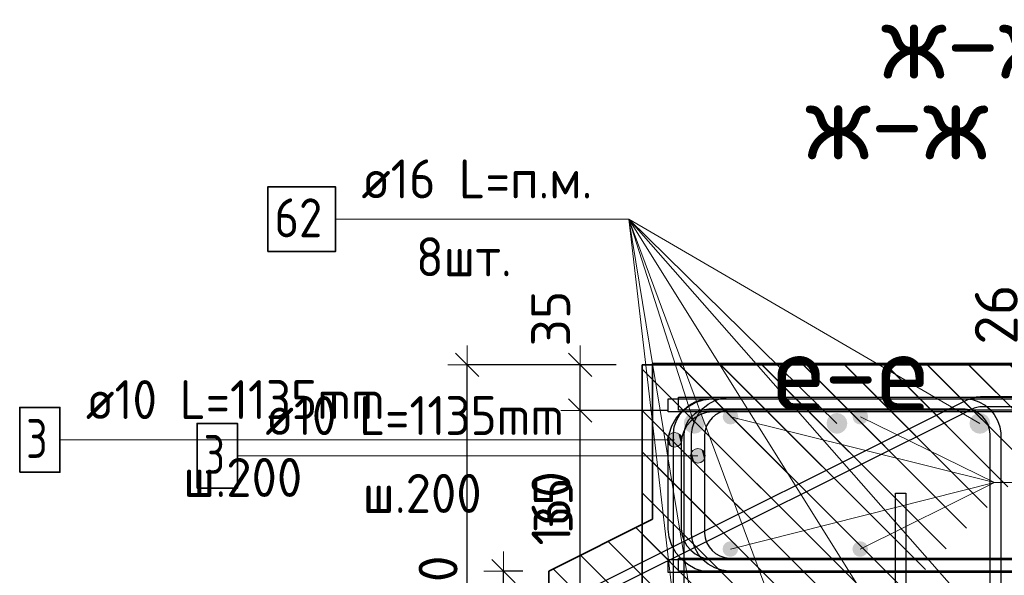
# Model space of a CAD drawing. Header units: metres. Extents: x -38 to 97, y -15 to 21.
# Tile 34 of 229: x 71.693 to 72.451, y 2.382 to 2.81. Entities that reach past the tile are written whole.
import ezdxf

# ---------------------------------------------------------------- set-up
doc = ezdxf.new("R2010")
doc.units = ezdxf.units.M
doc.header["$PDMODE"] = 65
for name, color, linetype, lineweight in [('XR$3$Арм. стержнями верхней зоны', 180, 'Continuous', 35), ('XR$3$Арм. стержнями нижней зоны', 180, 'Continuous', 35), ('XR$3$Арм.стержн. Арматура края', 96, 'Continuous', 35), ('XR$3$Арм.стержн. Хомут', 240, 'Continuous', 35), ('XR$3$Арм.стержн.горизонт. 1', 180, 'Continuous', 35), ('XR$3$Размерная линия (1)', 7, 'Continuous', 13), ('XR$4$Размерная линия_ общее', 7, 'Continuous', 13), ('XR$6$Арм. стержнями верхней зоны', 180, 'Continuous', 35), ('XR$6$Арм. стержнями нижней зоны', 180, 'Continuous', 35), ('XR$6$Арм.стержн. Арматура края', 96, 'Continuous', 35), ('XR$6$Арм.стержн. Доп. арматура', 180, 'Continuous', 35), ('XR$6$Размерная линия (1)', 7, 'Continuous', 13), ('XR$6$Размерная линия_ общее', 7, 'Continuous', 13)]:
    doc.layers.add(name, color=color, linetype=linetype, lineweight=lineweight)
doc.styles.add('ISOCPEUR', font='txt')
doc.dimstyles.new('DIMSTYLE_11', dxfattribs={"dimtxt": 0.033, "dimasz": 0.0375, "dimexe": 0, "dimexo": 0, "dimgap": 0.0165, "dimtad": 2, "dimdec": 0, "dimlfac": 1000, "dimrnd": 1, "dimzin": 12, "dimdsep": 46, "dimtxsty": 'ISOCPEUR', "dimblk1": 'ALL_ML_STRICH', "dimblk2": 'ALL_ML_STRICH', "dimsah": 1, "dimcen": 0, "dimclrd": 7, "dimclre": 256, "dimclrt": 7, "dimadec": 0, "dimazin": 0, "dimtfac": 1, "dimtdec": 0, "dimtix": 1, "dimtmove": 2, "dimatfit": 3, "dimfxl": 0, "dimtvp": 1.2, "dimtzin": 0, "dimlwd": 0, "dimlwe": -3, "dimarcsym": 0})
doc.dimstyles.new('DIMSTYLE_23', dxfattribs={"dimtxt": 0.03, "dimasz": 0.03, "dimexe": 0, "dimexo": 0, "dimgap": 0.015, "dimtad": 2, "dimdec": 0, "dimlfac": 1000, "dimrnd": 5, "dimzin": 12, "dimdsep": 46, "dimtxsty": 'ISOCPEUR', "dimblk1": 'ALL_ML_STRICH', "dimblk2": 'ALL_ML_STRICH', "dimsah": 1, "dimcen": 0, "dimclrd": 7, "dimclre": 256, "dimclrt": 7, "dimadec": 0, "dimazin": 0, "dimtfac": 1, "dimtdec": 0, "dimtix": 1, "dimtmove": 2, "dimatfit": 3, "dimfxl": 0, "dimtvp": 1.2, "dimtzin": 0, "dimlwd": 0, "dimlwe": -3, "dimarcsym": 0})
doc.dimstyles.new('DIMSTYLE_24', dxfattribs={"dimtxt": 0.03, "dimasz": 0.03, "dimexe": 0, "dimexo": 0, "dimgap": 0.015, "dimtad": 2, "dimdec": 0, "dimlfac": 1000, "dimrnd": 5, "dimzin": 12, "dimdsep": 46, "dimtxsty": 'ISOCPEUR', "dimblk1": 'ALL_ML_STRICH', "dimblk2": 'ALL_ML_STRICH', "dimsah": 1, "dimcen": 0, "dimclrd": 7, "dimclre": 256, "dimclrt": 7, "dimadec": 0, "dimazin": 0, "dimtfac": 1, "dimtdec": 0, "dimtix": 1, "dimtmove": 2, "dimatfit": 3, "dimfxl": 0, "dimtzin": 0, "dimlwd": 0, "dimlwe": -3, "dimarcsym": 0})
doc.dimstyles.new('DIMSTYLE_32', dxfattribs={"dimtxt": 0.03, "dimasz": 0.03, "dimexe": 0, "dimexo": 0, "dimgap": 0.015, "dimtad": 0, "dimdec": 0, "dimlfac": 1000, "dimrnd": 5, "dimzin": 12, "dimdsep": 46, "dimtxsty": 'ISOCPEUR', "dimblk1": 'ALL_ML_STRICH', "dimblk2": 'ALL_ML_STRICH', "dimsah": 1, "dimcen": 0, "dimclrd": 7, "dimclre": 256, "dimclrt": 7, "dimadec": 0, "dimazin": 0, "dimtfac": 1, "dimtdec": 0, "dimtix": 1, "dimtmove": 2, "dimatfit": 3, "dimfxl": 0, "dimtvp": 1.2, "dimtzin": 0, "dimlwd": 0, "dimlwe": -3, "dimarcsym": 0})
pattern_1 = [(135, (0, 0), (-0.031819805, -0.031819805), [0.4, -0.05, 0, -0.05]), (135, (-0.01591, -0.01591), (-0.031819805, -0.031819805), [0.8, -0.1, 0.1, -0.1])]

# ---------------------------------------------------------------- blocks, each defined once
blk = doc.blocks.new('ALL_ML_STRICH')
at = {"color": 0, "linetype": 'ByBlock', "lineweight": -2}
for p, q in [((0, -0.5), (0, 0.5)), ((-0.3, -0.3), (0.3, 0.3)), ((-1, 0), (0.5, 0))]:
    blk.add_line(p, q, dxfattribs=at)
blk = doc.blocks.new('*D245')
at = {"layer": 'DEFPOINTS', "color": 7, "linetype": 'Continuous', "lineweight": 13, "transparency": 33554687}
for p in [(72.21207, 2.50903), (72.12431, 2.34903), (72.21203, 2.34903)]:
    blk.add_point(p, dxfattribs=at)
at = {"layer": 'XR$3$Размерная линия (1)', "color": 9, "linetype": 'Continuous', "lineweight": -2, "true_color": 0xc7c7c7, "transparency": 33554687}
for p, q in [((72.19207, 2.50903), (72.12431, 2.50903)), ((72.19203, 2.34903), (72.12431, 2.34903))]:
    blk.add_line(p, q, dxfattribs=at)
at = {"layer": 'XR$3$Размерная линия (1)', "color": 7, "linetype": 'Continuous', "lineweight": -2, "transparency": 33554687}
blk.add_line((72.12431, 2.34903), (72.12431, 2.50903), dxfattribs=at)
at = {"layer": 'XR$3$Размерная линия (1)', "color": 7, "linetype": 'Continuous', "lineweight": 13, "transparency": 33554687, "xscale": 0.03, "yscale": 0.03, "zscale": 0.03}
for p, rotation in [((72.12431, 2.50903), 90), ((72.12431, 2.34903), 270)]:
    blk.add_blockref('ALL_ML_STRICH', p, dxfattribs=dict(at, rotation=rotation))
at = {"layer": 'XR$3$Размерная линия (1)', "color": 7, "linetype": 'Continuous', "lineweight": 13, "transparency": 33554687, "insert": (72.10181, 2.43353), "char_height": 0.03, "width": 0.09, "attachment_point": 5, "rotation": 90, "style": 'ISOCPEUR'}
blk.add_mtext('\\A1;{160}', dxfattribs=at)
blk = doc.blocks.new('*D246')
at = {"layer": 'DEFPOINTS', "color": 7, "linetype": 'Continuous', "lineweight": 13, "transparency": 33554687}
for p in [(72.17211, 2.54403), (72.12431, 2.50903), (72.21207, 2.50903)]:
    blk.add_point(p, dxfattribs=at)
at = {"layer": 'XR$3$Размерная линия (1)', "color": 9, "linetype": 'Continuous', "lineweight": -2, "true_color": 0xc7c7c7, "transparency": 33554687}
for p, q in [((72.15211, 2.54403), (72.12431, 2.54403)), ((72.19207, 2.50903), (72.12431, 2.50903))]:
    blk.add_line(p, q, dxfattribs=at)
at = {"layer": 'XR$3$Размерная линия (1)', "color": 7, "linetype": 'Continuous', "lineweight": -2, "transparency": 33554687}
blk.add_line((72.12431, 2.50903), (72.12431, 2.54403), dxfattribs=at)
at = {"layer": 'XR$3$Размерная линия (1)', "color": 7, "linetype": 'Continuous', "lineweight": 13, "transparency": 33554687, "xscale": 0.03, "yscale": 0.03, "zscale": 0.03}
for p, rotation in [((72.12431, 2.54403), 90), ((72.12431, 2.50903), 270)]:
    blk.add_blockref('ALL_ML_STRICH', p, dxfattribs=dict(at, rotation=rotation))
at = {"layer": 'XR$3$Размерная линия (1)', "color": 7, "linetype": 'Continuous', "lineweight": 13, "transparency": 33554687, "insert": (72.10157, 2.57977), "char_height": 0.03, "width": 0.06, "attachment_point": 5, "rotation": 90, "style": 'ISOCPEUR'}
blk.add_mtext('\\A1;{35}', dxfattribs=at)
blk = doc.blocks.new('*D247')
at = {"layer": 'DEFPOINTS', "color": 7, "linetype": 'Continuous', "lineweight": 13, "transparency": 33554687}
for p in [(72.17211, 2.54403), (72.03736, 2.18403), (72.17211, 2.18403)]:
    blk.add_point(p, dxfattribs=at)
at = {"layer": 'XR$3$Размерная линия (1)', "color": 9, "linetype": 'Continuous', "lineweight": -2, "true_color": 0xc7c7c7, "transparency": 33554687}
for p, q in [((72.15211, 2.54403), (72.03736, 2.54403)), ((72.15211, 2.18403), (72.03736, 2.18403))]:
    blk.add_line(p, q, dxfattribs=at)
at = {"layer": 'XR$3$Размерная линия (1)', "color": 7, "linetype": 'Continuous', "lineweight": -2, "transparency": 33554687}
blk.add_line((72.03736, 2.18403), (72.03736, 2.54403), dxfattribs=at)
at = {"layer": 'XR$3$Размерная линия (1)', "color": 7, "linetype": 'Continuous', "lineweight": 13, "transparency": 33554687, "xscale": 0.03, "yscale": 0.03, "zscale": 0.03}
for p, rotation in [((72.03736, 2.54403), 90), ((72.03736, 2.18403), 270)]:
    blk.add_blockref('ALL_ML_STRICH', p, dxfattribs=dict(at, rotation=rotation))
at = {"layer": 'XR$3$Размерная линия (1)', "color": 7, "linetype": 'Continuous', "lineweight": 13, "transparency": 33554687, "insert": (72.01486, 2.36553), "char_height": 0.03, "width": 0.09, "attachment_point": 5, "rotation": 90, "style": 'ISOCPEUR'}
blk.add_mtext('\\A1;{360}', dxfattribs=at)
blk = doc.blocks.new('*D508')
at = {"layer": 'DEFPOINTS', "color": 7, "linetype": 'Continuous', "lineweight": 13, "transparency": 33554687}
for p in [(72.39559, 2.31411), (72.39559, 2.28811), (72.43558, 2.28811)]:
    blk.add_point(p, dxfattribs=at)
at = {"layer": 'XR$4$Размерная линия_ общее', "color": 253, "linetype": 'Continuous', "lineweight": -2, "true_color": 0xa0a0a0, "transparency": 33554687}
for p, q in [((72.41559, 2.31411), (72.43558, 2.31411)), ((72.41559, 2.28811), (72.43558, 2.28811))]:
    blk.add_line(p, q, dxfattribs=at)
at = {"layer": 'XR$4$Размерная линия_ общее', "color": 7, "linetype": 'Continuous', "lineweight": -2, "transparency": 33554687}
blk.add_line((72.43558, 2.28811), (72.43558, 2.31411), dxfattribs=at)
at = {"layer": 'XR$4$Размерная линия_ общее', "color": 7, "linetype": 'Continuous', "lineweight": 13, "transparency": 33554687, "xscale": 0.0375, "yscale": 0.0375, "zscale": 0.0375}
for p, rotation in [((72.43558, 2.31411), 90), ((72.43558, 2.28811), 270)]:
    blk.add_blockref('ALL_ML_STRICH', p, dxfattribs=dict(at, rotation=rotation))
at = {"layer": 'XR$4$Размерная линия_ общее', "color": 7, "linetype": 'Continuous', "lineweight": 13, "transparency": 33554687, "insert": (72.43511, 2.33147), "char_height": 0.027, "width": 0.00135, "attachment_point": 1, "rotation": 90, "line_spacing_factor": 0.60241, "style": 'ISOCPEUR'}
blk.add_mtext('з.с.', dxfattribs=at)
at = {"layer": 'XR$4$Размерная линия_ общее', "color": 7, "linetype": 'Continuous', "lineweight": 13, "transparency": 33554687, "insert": (72.41158, 2.35184), "char_height": 0.033, "width": 0.066, "attachment_point": 5, "rotation": 90, "style": 'ISOCPEUR'}
blk.add_mtext('\\A1;{26}', dxfattribs=at)
blk = doc.blocks.new('*D938')
at = {"layer": 'DEFPOINTS', "color": 7, "linetype": 'Continuous', "lineweight": 13, "transparency": 33554687}
for p in [(72.10003, 2.38518), (72.06519, 2.35018), (72.13995, 2.35018)]:
    blk.add_point(p, dxfattribs=at)
at = {"layer": 'XR$6$Размерная линия (1)', "color": 9, "linetype": 'Continuous', "lineweight": -2, "true_color": 0xc7c7c7, "transparency": 33554687}
for p, q in [((72.08003, 2.38518), (72.06519, 2.38518)), ((72.11995, 2.35018), (72.06519, 2.35018))]:
    blk.add_line(p, q, dxfattribs=at)
at = {"layer": 'XR$6$Размерная линия (1)', "color": 7, "linetype": 'Continuous', "lineweight": -2, "transparency": 33554687}
blk.add_line((72.06519, 2.35018), (72.06519, 2.38518), dxfattribs=at)
at = {"layer": 'XR$6$Размерная линия (1)', "color": 7, "linetype": 'Continuous', "lineweight": 13, "transparency": 33554687, "xscale": 0.03, "yscale": 0.03, "zscale": 0.03}
for p, rotation in [((72.06519, 2.38518), 90), ((72.06519, 2.35018), 270)]:
    blk.add_blockref('ALL_ML_STRICH', p, dxfattribs=dict(at, rotation=rotation))
at = {"layer": 'XR$6$Размерная линия (1)', "color": 7, "linetype": 'Continuous', "lineweight": 13, "transparency": 33554687, "insert": (72.10355, 2.4359), "char_height": 0.03, "width": 0.06, "attachment_point": 5, "rotation": 90, "style": 'ISOCPEUR'}
blk.add_mtext('\\A1;{35}', dxfattribs=at)
blk = doc.blocks.new('*D951')
at = {"layer": 'DEFPOINTS', "color": 7, "linetype": 'Continuous', "lineweight": 13, "transparency": 33554687}
for p in [(72.4287, 2.54518), (72.4287, 2.51918), (72.46868, 2.51918)]:
    blk.add_point(p, dxfattribs=at)
at = {"layer": 'XR$6$Размерная линия_ общее', "color": 253, "linetype": 'Continuous', "lineweight": -2, "true_color": 0xa0a0a0, "transparency": 33554687}
for p, q in [((72.4487, 2.54518), (72.46868, 2.54518)), ((72.4487, 2.51918), (72.46868, 2.51918))]:
    blk.add_line(p, q, dxfattribs=at)
at = {"layer": 'XR$6$Размерная линия_ общее', "color": 7, "linetype": 'Continuous', "lineweight": -2, "transparency": 33554687}
blk.add_line((72.46868, 2.51918), (72.46868, 2.54518), dxfattribs=at)
at = {"layer": 'XR$6$Размерная линия_ общее', "color": 7, "linetype": 'Continuous', "lineweight": 13, "transparency": 33554687, "xscale": 0.0375, "yscale": 0.0375, "zscale": 0.0375}
for p, rotation in [((72.46868, 2.54518), 90), ((72.46868, 2.51918), 270)]:
    blk.add_blockref('ALL_ML_STRICH', p, dxfattribs=dict(at, rotation=rotation))
at = {"layer": 'XR$6$Размерная линия_ общее', "color": 7, "linetype": 'Continuous', "lineweight": 13, "transparency": 33554687, "insert": (72.46822, 2.56255), "char_height": 0.027, "width": 0.00135, "attachment_point": 1, "rotation": 90, "line_spacing_factor": 0.60241, "style": 'ISOCPEUR'}
blk.add_mtext('з.с.', dxfattribs=at)
at = {"layer": 'XR$6$Размерная линия_ общее', "color": 7, "linetype": 'Continuous', "lineweight": 13, "transparency": 33554687, "insert": (72.44468, 2.58291), "char_height": 0.033, "width": 0.066, "attachment_point": 5, "rotation": 90, "style": 'ISOCPEUR'}
blk.add_mtext('\\A1;{26}', dxfattribs=at)

msp = doc.modelspace()

# ---------------------------------------------------------------- hatches: boundary and pattern name
at = {"linetype": 'Continuous', "lineweight": 13, "transparency": 33554687}
h = msp.add_hatch(dxfattribs=at)
h.set_pattern_fill('__________540', scale=0.015, style=0, pattern_type=2)
h.set_pattern_definition(pattern_1)
h.paths.add_polyline_path([(72.40003, 2.54518), (72.18003, 2.54518), (72.18003, 2.42518), (72.10003, 2.38518), (72.10003, 2.18518), (72.40003, 2.18518)], flags=0)
h = msp.add_hatch(dxfattribs=at)
h.set_pattern_fill('__________540', scale=0.015, style=0, pattern_type=2)
h.set_pattern_definition(pattern_1)
h.paths.add_polyline_path([(72.47211, 2.54403), (72.17211, 2.54403), (72.17211, 2.18403), (72.47211, 2.18403)], flags=0)
h = msp.add_hatch(dxfattribs=at)
h.set_pattern_fill('__________540', scale=0.015, style=0, pattern_type=2)
h.set_pattern_definition(pattern_1)
h.paths.add_polyline_path([(72.40003, 2.54518), (72.40003, 2.34518), (72.71593, 2.34518), (72.71593, 2.54518)], flags=0)
at = {"layer": 'XR$3$Арм.стержн. Арматура края', "linetype": 'Continuous', "lineweight": 13, "transparency": 33554687}
for points in [[(72.19219, 2.48356), (72.19219, 2.48918), (72.19141, 2.48637)], [(72.19219, 2.48918), (72.19422, 2.48153), (72.19422, 2.49121)], [(72.19219, 2.48918), (72.19219, 2.48356), (72.19422, 2.48153)], [(72.19422, 2.49121), (72.19703, 2.48074), (72.19703, 2.49199)], [(72.19422, 2.49121), (72.19422, 2.48153), (72.19703, 2.48074)], [(72.19703, 2.49199), (72.19703, 2.48074), (72.19984, 2.48153)], [(72.19703, 2.49199), (72.19984, 2.48153), (72.19984, 2.49121)], [(72.19984, 2.49121), (72.19984, 2.48153), (72.20187, 2.48356)], [(72.19984, 2.49121), (72.20187, 2.48356), (72.20187, 2.48918)], [(72.20187, 2.48918), (72.20187, 2.48356), (72.20266, 2.48637)]]:
    msp.add_hatch(color=7, dxfattribs=at).paths.add_polyline_path(points)
at = {"layer": 'XR$3$Арм.стержн.горизонт. 1', "linetype": 'Continuous', "lineweight": 50, "transparency": 33554687}
for points in [[(72.22007, 2.49903), (72.21946, 2.5021), (72.21773, 2.50469), (72.21513, 2.50642), (72.21207, 2.50703), (72.20901, 2.50642), (72.20641, 2.50469), (72.20468, 2.5021), (72.20407, 2.49903), (72.20468, 2.49597), (72.20641, 2.49338), (72.20901, 2.49164), (72.21207, 2.49103), (72.21513, 2.49164), (72.21773, 2.49338), (72.21946, 2.49597)], [(72.32999, 2.49903), (72.32939, 2.5021), (72.32765, 2.50469), (72.32506, 2.50642), (72.32199, 2.50703), (72.31893, 2.50642), (72.31634, 2.50469), (72.3146, 2.5021), (72.31399, 2.49903), (72.3146, 2.49597), (72.31634, 2.49338), (72.31893, 2.49164), (72.32199, 2.49103), (72.32506, 2.49164), (72.32765, 2.49338), (72.32939, 2.49597)], [(72.44007, 2.49903), (72.43946, 2.5021), (72.43773, 2.50469), (72.43513, 2.50642), (72.43207, 2.50703), (72.42901, 2.50642), (72.42641, 2.50469), (72.42468, 2.5021), (72.42407, 2.49903), (72.42468, 2.49597), (72.42641, 2.49338), (72.42901, 2.49164), (72.43207, 2.49103), (72.43513, 2.49164), (72.43773, 2.49338), (72.43946, 2.49597)]]:
    msp.add_hatch(color=7, dxfattribs=at).paths.add_polyline_path(points)
at = {"layer": 'XR$6$Арм.стержн. Арматура края', "linetype": 'Continuous', "lineweight": 13, "transparency": 33554687}
for points in [[(72.21214, 2.47889), (72.21495, 2.46843), (72.21495, 2.47968)], [(72.21495, 2.47968), (72.21495, 2.46843), (72.21776, 2.46921)], [(72.21495, 2.47968), (72.21776, 2.46921), (72.21776, 2.47889)], [(72.21011, 2.47124), (72.21011, 2.47686), (72.20932, 2.47405)], [(72.21011, 2.47686), (72.21214, 2.46921), (72.21214, 2.47889)], [(72.21011, 2.47686), (72.21011, 2.47124), (72.21214, 2.46921)], [(72.21214, 2.47889), (72.21214, 2.46921), (72.21495, 2.46843)], [(72.21776, 2.47889), (72.21776, 2.46921), (72.21979, 2.47124)], [(72.21776, 2.47889), (72.21979, 2.47124), (72.21979, 2.47686)], [(72.21979, 2.47686), (72.21979, 2.47124), (72.22057, 2.47405)]]:
    msp.add_hatch(color=7, dxfattribs=at).paths.add_polyline_path(points)
at = {"layer": 'XR$6$Арм.стержн. Доп. арматура', "linetype": 'Continuous', "lineweight": 50, "transparency": 33554687}
for points in [[(72.24603, 2.50418), (72.24557, 2.50648), (72.24427, 2.50843), (72.24232, 2.50973), (72.24003, 2.51018), (72.23773, 2.50973), (72.23578, 2.50843), (72.23448, 2.50648), (72.23403, 2.50418), (72.23448, 2.50189), (72.23578, 2.49994), (72.23773, 2.49864), (72.24003, 2.49818), (72.24232, 2.49864), (72.24427, 2.49994), (72.24557, 2.50189)], [(72.34603, 2.50418), (72.34557, 2.50648), (72.34427, 2.50843), (72.34232, 2.50973), (72.34003, 2.51018), (72.33773, 2.50973), (72.33578, 2.50843), (72.33448, 2.50648), (72.33403, 2.50418), (72.33448, 2.50189), (72.33578, 2.49994), (72.33773, 2.49864), (72.34003, 2.49818), (72.34232, 2.49864), (72.34427, 2.49994), (72.34557, 2.50189)], [(72.24595, 2.40218), (72.24549, 2.40448), (72.24419, 2.40643), (72.24224, 2.40773), (72.23995, 2.40818), (72.23765, 2.40773), (72.23571, 2.40643), (72.23441, 2.40448), (72.23395, 2.40218), (72.23441, 2.39989), (72.23571, 2.39794), (72.23765, 2.39664), (72.23995, 2.39618), (72.24224, 2.39664), (72.24419, 2.39794), (72.24549, 2.39989)], [(72.34595, 2.40218), (72.34549, 2.40448), (72.34419, 2.40643), (72.34224, 2.40773), (72.33995, 2.40818), (72.33765, 2.40773), (72.33571, 2.40643), (72.33441, 2.40448), (72.33395, 2.40218), (72.33441, 2.39989), (72.33571, 2.39794), (72.33765, 2.39664), (72.33995, 2.39618), (72.34224, 2.39664), (72.34419, 2.39794), (72.34549, 2.39989)]]:
    msp.add_hatch(color=34, dxfattribs=at).paths.add_polyline_path(points)

# ---------------------------------------------------------------- linework, layer by layer
at = {"color": 7, "linetype": 'Continuous', "lineweight": 35, "transparency": 33554687}
for p, q in [((72.17211, 2.54403), (72.17211, 2.18403)), ((72.47211, 2.54403), (72.17211, 2.54403)), ((72.18003, 2.54518), (72.18003, 2.42518)), ((72.40003, 2.54518), (72.18003, 2.54518)), ((72.71593, 2.54518), (72.40003, 2.54518)), ((72.18003, 2.42518), (72.10003, 2.38518)), ((72.10003, 2.38518), (72.10003, 2.18518))]:
    msp.add_line(p, q, dxfattribs=at)
at = {"layer": 'XR$3$Арм. стержнями верхней зоны', "color": 4, "linetype": 'Continuous', "lineweight": 25, "transparency": 33554687}
msp.add_lwpolyline([(72.19209, 2.51803), (72.73126, 2.51803), (72.73126, 2.50803), (72.19209, 2.50803), (72.19209, 2.51803)], dxfattribs=at)
at = {"layer": 'XR$3$Арм. стержнями нижней зоны', "color": 4, "linetype": 'Continuous', "lineweight": 25, "transparency": 33554687}
msp.add_lwpolyline([(72.19206, 2.39403), (72.73126, 2.39403), (72.73126, 2.38403), (72.19206, 2.38403), (72.19206, 2.39403)], dxfattribs=at)
at = {"layer": 'XR$3$Арм.стержн. Арматура края', "color": 7, "linetype": 'Continuous', "lineweight": 13, "transparency": 33554687}
for p, q in [((72.19703, 2.49199), (72.19703, 2.49199)), ((71.72365, 2.48637), (72.03065, 2.48637)), ((72.03065, 2.48637), (72.19703, 2.48637)), ((72.19141, 2.48637), (72.19141, 2.48637)), ((72.19703, 2.48074), (72.19703, 2.48074)), ((72.20266, 2.48637), (72.20266, 2.48637))]:
    msp.add_line(p, q, dxfattribs=at)
at = {"layer": 'XR$3$Арм.стержн. Арматура края', "color": 4, "linetype": 'Continuous', "lineweight": 25, "transparency": 33554687}
for points in [[(72.69203, 2.38403), (72.22538, 2.38403), (72.21928, 2.38488), (72.21293, 2.38698), (72.20708, 2.39025), (72.20227, 2.39427), (72.19825, 2.39908), (72.19497, 2.40493), (72.19288, 2.41128), (72.19203, 2.41738), (72.19203, 2.48469), (72.19288, 2.49079), (72.19497, 2.49714), (72.19825, 2.50298), (72.20227, 2.5078), (72.20708, 2.51182), (72.21293, 2.51509), (72.21928, 2.51718), (72.22538, 2.51803), (72.69203, 2.51803)], [(72.69203, 2.50803), (72.22607, 2.50803), (72.22155, 2.5074), (72.21697, 2.5059), (72.21278, 2.50355), (72.20937, 2.5007), (72.20652, 2.49729), (72.20417, 2.49309), (72.20266, 2.48851), (72.20203, 2.48399), (72.20203, 2.41807), (72.20266, 2.41355), (72.20417, 2.40898), (72.20652, 2.40478), (72.20937, 2.40137), (72.21278, 2.39852), (72.21697, 2.39617), (72.22155, 2.39466), (72.22607, 2.39403), (72.69203, 2.39403)]]:
    msp.add_lwpolyline(points, dxfattribs=at)
at = {"layer": 'XR$3$Арм.стержн. Арматура края', "color": 7, "linetype": 'Continuous', "lineweight": 35, "transparency": 33554687}
msp.add_lwpolyline([(71.69265, 2.46137), (71.72365, 2.46137), (71.72365, 2.51137), (71.69265, 2.51137), (71.69265, 2.46137)], dxfattribs=at)
at = {"layer": 'XR$3$Арм.стержн. Арматура края', "color": 7, "linetype": 'Continuous', "lineweight": 13, "transparency": 33554687}
msp.add_circle((72.19703, 2.48637), 0.00563, dxfattribs=at)
at = {"layer": 'XR$3$Арм.стержн. Хомут', "color": 40, "linetype": 'Continuous', "lineweight": 25, "transparency": 33554687}
for points in [[(72.19607, 2.23471), (72.19607, 2.49136), (72.19675, 2.49624), (72.19842, 2.50132), (72.20104, 2.50599), (72.20426, 2.50984), (72.20811, 2.51306), (72.21279, 2.51568), (72.21787, 2.51735), (72.22275, 2.51803), (72.42143, 2.51803), (72.42631, 2.51735), (72.43139, 2.51568), (72.43607, 2.51306), (72.43992, 2.50984), (72.44314, 2.50599), (72.44575, 2.50132), (72.44743, 2.49624), (72.44811, 2.49136), (72.44811, 2.23471)], [(72.19607, 2.23471), (72.19607, 2.49136), (72.19675, 2.49624), (72.19842, 2.50132), (72.20104, 2.50599), (72.20426, 2.50984), (72.20811, 2.51306), (72.21279, 2.51568), (72.21787, 2.51735), (72.22275, 2.51803), (72.42143, 2.51803), (72.42631, 2.51735), (72.43139, 2.51568), (72.43607, 2.51306), (72.43992, 2.50984), (72.44314, 2.50599), (72.44575, 2.50132), (72.44743, 2.49624), (72.44811, 2.49136), (72.44811, 2.23471)], [(72.44011, 2.23526), (72.44011, 2.4908), (72.43961, 2.49442), (72.4384, 2.49808), (72.43652, 2.50144), (72.43424, 2.50416), (72.43151, 2.50644), (72.42816, 2.50832), (72.42449, 2.50953), (72.42088, 2.51003), (72.2233, 2.51003), (72.21969, 2.50953), (72.21602, 2.50832), (72.21267, 2.50644), (72.20994, 2.50416), (72.20766, 2.50144), (72.20578, 2.49808), (72.20457, 2.49442), (72.20407, 2.4908), (72.20407, 2.23526)], [(72.44011, 2.23526), (72.44011, 2.4908), (72.43961, 2.49442), (72.4384, 2.49808), (72.43652, 2.50144), (72.43424, 2.50416), (72.43151, 2.50644), (72.42816, 2.50832), (72.42449, 2.50953), (72.42088, 2.51003), (72.2233, 2.51003), (72.21969, 2.50953), (72.21602, 2.50832), (72.21267, 2.50644), (72.20994, 2.50416), (72.20766, 2.50144), (72.20578, 2.49808), (72.20457, 2.49442), (72.20407, 2.4908), (72.20407, 2.23526)]]:
    msp.add_lwpolyline(points, dxfattribs=at)
at = {"layer": 'XR$3$Арм.стержн.горизонт. 1', "color": 7, "linetype": 'Continuous', "lineweight": 13, "transparency": 33554687}
for p, q in [((71.93584, 2.65643), (72.16184, 2.65643)), ((72.16184, 2.65643), (72.43211, 2.22403)), ((72.16184, 2.65643), (72.32199, 2.49903)), ((72.16184, 2.65643), (72.21203, 2.22403)), ((72.16184, 2.65643), (72.43211, 2.34903)), ((72.16184, 2.65643), (72.21207, 2.49903)), ((72.16184, 2.65643), (72.43207, 2.49903)), ((72.16184, 2.65643), (72.32203, 2.22403)), ((72.16184, 2.65643), (72.21203, 2.34903))]:
    msp.add_line(p, q, dxfattribs=at)
at = {"layer": 'XR$3$Арм.стержн.горизонт. 1', "color": 7, "linetype": 'Continuous', "lineweight": 35, "transparency": 33554687}
msp.add_lwpolyline([(71.88384, 2.63143), (71.93584, 2.63143), (71.93584, 2.68143), (71.88384, 2.68143), (71.88384, 2.63143)], dxfattribs=at)
at = {"layer": 'XR$6$Арм. стержнями верхней зоны', "color": 4, "linetype": 'Continuous', "lineweight": 25, "transparency": 33554687}
msp.add_lwpolyline([(72.20003, 2.51918), (72.72093, 2.51918), (72.72093, 2.50918), (72.20003, 2.50918), (72.20003, 2.51918)], dxfattribs=at)
at = {"layer": 'XR$6$Арм. стержнями нижней зоны', "color": 4, "linetype": 'Continuous', "lineweight": 25, "transparency": 33554687}
msp.add_lwpolyline([(72.20003, 2.39518), (72.72093, 2.39518), (72.72093, 2.38518), (72.20003, 2.38518), (72.20003, 2.39518)], dxfattribs=at)
at = {"layer": 'XR$6$Арм.стержн. Арматура края', "color": 7, "linetype": 'Continuous', "lineweight": 13, "transparency": 33554687}
for p, q in [((72.21495, 2.47968), (72.21495, 2.47968)), ((71.86032, 2.47405), (72.17032, 2.47405)), ((72.17032, 2.47405), (72.21495, 2.47405)), ((72.20932, 2.47405), (72.20932, 2.47405)), ((72.22057, 2.47405), (72.22057, 2.47405)), ((72.21495, 2.46843), (72.21495, 2.46843))]:
    msp.add_line(p, q, dxfattribs=at)
at = {"layer": 'XR$6$Арм.стержн. Арматура края', "color": 40, "linetype": 'Continuous', "lineweight": 25, "transparency": 33554687}
for points in [[(72.13968, 2.37592), (72.4222, 2.51705), (72.42356, 2.51766), (72.42499, 2.51821), (72.42645, 2.51868), (72.42793, 2.51908), (72.42942, 2.51939), (72.43094, 2.51961), (72.43247, 2.51976), (72.43396, 2.51982), (72.71993, 2.51982)], [(72.71993, 2.51182), (72.43413, 2.51182), (72.43301, 2.51178), (72.43192, 2.51167), (72.43083, 2.51151), (72.42977, 2.51129), (72.42871, 2.51101), (72.42767, 2.51067), (72.42664, 2.51027), (72.42562, 2.50981), (72.14361, 2.36894)], [(72.36703, 2.23742), (72.36703, 2.44518), (72.37503, 2.44518)], [(72.37503, 2.44518), (72.37503, 2.23686)]]:
    msp.add_lwpolyline(points, dxfattribs=at)
at = {"layer": 'XR$6$Арм.стержн. Арматура края', "color": 4, "linetype": 'Continuous', "lineweight": 25, "transparency": 33554687}
for points in [[(72.70995, 2.38518), (72.23851, 2.38518), (72.2333, 2.38591), (72.22786, 2.3877), (72.22285, 2.39051), (72.21872, 2.39396), (72.21527, 2.39808), (72.21247, 2.40309), (72.21067, 2.40853), (72.20995, 2.41375), (72.20995, 2.49062), (72.21067, 2.49584), (72.21247, 2.50127), (72.21527, 2.50628), (72.21872, 2.51041), (72.22285, 2.51386), (72.22786, 2.51667), (72.2333, 2.51846), (72.23851, 2.51918), (72.70995, 2.51918)], [(72.70995, 2.50918), (72.2392, 2.50918), (72.23557, 2.50868), (72.2319, 2.50747), (72.22855, 2.50559), (72.22582, 2.50331), (72.22354, 2.50059), (72.22166, 2.49723), (72.22045, 2.49356), (72.21995, 2.48993), (72.21995, 2.41444), (72.22045, 2.41081), (72.22166, 2.40714), (72.22354, 2.40378), (72.22582, 2.40106), (72.22855, 2.39878), (72.2319, 2.3969), (72.23557, 2.39569), (72.2392, 2.39518), (72.70995, 2.39518)]]:
    msp.add_lwpolyline(points, dxfattribs=at)
at = {"layer": 'XR$6$Арм.стержн. Арматура края', "color": 7, "linetype": 'Continuous', "lineweight": 35, "transparency": 33554687}
msp.add_lwpolyline([(71.82932, 2.44905), (71.86032, 2.44905), (71.86032, 2.49905), (71.82932, 2.49905), (71.82932, 2.44905)], dxfattribs=at)
at = {"layer": 'XR$6$Арм.стержн. Арматура края', "color": 7, "linetype": 'Continuous', "lineweight": 13, "transparency": 33554687}
msp.add_circle((72.21495, 2.47405), 0.00563, dxfattribs=at)
at = {"layer": 'XR$6$Арм.стержн. Доп. арматура', "color": 7, "linetype": 'Continuous', "lineweight": 13, "transparency": 33554687}
for q in [(72.24003, 2.50418), (72.34003, 2.50418), (72.23995, 2.40218), (72.33995, 2.40218), (72.66944, 2.45342)]:
    msp.add_line((72.44344, 2.45342), q, dxfattribs=at)

# ---------------------------------------------------------------- texts
at = {"color": 7, "linetype": 'Continuous', "lineweight": 13, "transparency": 33554687, "char_height": 0.06, "style": 'ISOCPEUR'}
for s, insert, width, attachment_point in [('\\A1;{\\fISOCPEUR|i0|b0;\\H0.060000;\\W1.000000;\\C7;ж-ж}\\P', (72.4968, 2.76454), 0.1777778, 9), ('\\A1;{\\fISOCPEUR|i0|b0;\\H0.060000;\\W1.000000;\\C7;ж-ж}\\P', (72.36825, 2.7323), 0.1777778, 5), ('\\A1;{\\fISOCPEUR|i0|b0;\\H0.060000;\\W1.000000;\\C7;е-е}\\P', (72.3326, 2.53871), 0.1533913, 5)]:
    msp.add_mtext(s, dxfattribs=dict(at, insert=insert, width=width, attachment_point=attachment_point))
at = {"layer": 'XR$3$Арм.стержн. Арматура края', "color": 7, "linetype": 'Continuous', "lineweight": 25, "transparency": 33554687, "char_height": 0.03, "attachment_point": 7, "style": 'ISOCPEUR'}
for s, insert, width in [('\\W0.92;ø10 L=1135mm ', (71.74365, 2.50237), 0.2806693), ('\\W0.78;3', (71.69765, 2.47237), 0.0326407), ('\\W0.95;ш.200 ', (71.81865, 2.44237), 0.1311996)]:
    msp.add_mtext(s, dxfattribs=dict(at, insert=insert, width=width))
at = {"layer": 'XR$3$Арм.стержн.горизонт. 1', "color": 7, "linetype": 'Continuous', "lineweight": 25, "transparency": 33554687, "char_height": 0.03, "attachment_point": 7, "style": 'ISOCPEUR'}
for s, insert, width in [('\\W0.94;ø16 L=п.м.', (71.95584, 2.67243), 0.199983), ('\\W0.87;62', (71.88884, 2.64243), 0.0550812), ('\\W0.94;8шт. ', (71.99784, 2.61243), 0.1161286)]:
    msp.add_mtext(s, dxfattribs=dict(at, insert=insert, width=width))
at = {"layer": 'XR$6$Арм.стержн. Арматура края', "color": 7, "linetype": 'Continuous', "lineweight": 25, "transparency": 33554687, "char_height": 0.03, "attachment_point": 7, "style": 'ISOCPEUR'}
for s, insert, width in [('\\W0.92;ø10 L=1135mm ', (71.88182, 2.49005), 0.2806692), ('\\W0.78;3', (71.83432, 2.46005), 0.0326407), ('\\W0.95;ш.200 ', (71.95682, 2.43005), 0.1311995)]:
    msp.add_mtext(s, dxfattribs=dict(at, insert=insert, width=width))

# ---------------------------------------------------------------- dimensions: what is measured, and where the dimension line sits
at = {"layer": 'XR$3$Размерная линия (1)', "color": 7, "linetype": 'Continuous', "lineweight": 13, "transparency": 33554687}
for base, p1, p2, dimstyle, picture, middle in [((72.12431, 2.54403), (72.19207, 2.50903), (72.15211, 2.54403), 'DIMSTYLE_23', '*D246', (72.10157, 2.57977)), ((72.03736, 2.54403), (72.15211, 2.18403), (72.15211, 2.54403), 'DIMSTYLE_24', '*D247', (72.01486, 2.36553)), ((72.12431, 2.50903), (72.19203, 2.34903), (72.19207, 2.50903), 'DIMSTYLE_24', '*D245', (72.10181, 2.43353))]:
    dim = msp.add_linear_dim(base=base, p1=p1, p2=p2, angle=90, dimstyle=dimstyle, override={"dimpost": '<>', "dimclrd": 7, "dimclre": 9, "dimclrt": 7, "dimlwd": 0, "dimlwe": 65533}, dxfattribs=at)
    dim.commit()
    dim.dimension.update_dxf_attribs({"geometry": picture, "text_midpoint": middle, "dimtype": 160})
at = {"layer": 'XR$4$Размерная линия_ общее', "color": 7, "linetype": 'Continuous', "lineweight": 13, "transparency": 33554687}
dim = msp.add_linear_dim(base=(72.43558, 2.31411), p1=(72.41559, 2.28811), p2=(72.41559, 2.31411), angle=90, text='<>\\Xз.с.', dimstyle='DIMSTYLE_11', override={"dimpost": '<>', "dimclrd": 7, "dimclre": 253, "dimclrt": 7, "dimlwd": 0, "dimlwe": 65533}, dxfattribs=at)
dim.commit()
dim.dimension.update_dxf_attribs({"geometry": '*D508', "text_midpoint": (72.41158, 2.35184), "dimtype": 160})
at = {"layer": 'XR$6$Размерная линия (1)', "color": 7, "linetype": 'Continuous', "lineweight": 13, "transparency": 33554687}
dim = msp.add_linear_dim(base=(72.06519, 2.38518), p1=(72.11995, 2.35018), p2=(72.08003, 2.38518), angle=90, dimstyle='DIMSTYLE_32', override={"dimpost": '<>', "dimclrd": 7, "dimclre": 9, "dimclrt": 7, "dimlwd": 0, "dimlwe": 65533}, dxfattribs=at)
dim.commit()
dim.dimension.update_dxf_attribs({"geometry": '*D938', "text_midpoint": (72.10355, 2.4359), "dimtype": 160})
at = {"layer": 'XR$6$Размерная линия_ общее', "color": 7, "linetype": 'Continuous', "lineweight": 13, "transparency": 33554687}
dim = msp.add_linear_dim(base=(72.46868, 2.54518), p1=(72.4487, 2.51918), p2=(72.4487, 2.54518), angle=90, text='<>\\Xз.с.', dimstyle='DIMSTYLE_11', override={"dimpost": '<>', "dimclrd": 7, "dimclre": 253, "dimclrt": 7, "dimlwd": 0, "dimlwe": 65533}, dxfattribs=at)
dim.commit()
dim.dimension.update_dxf_attribs({"geometry": '*D951', "text_midpoint": (72.44468, 2.58291), "dimtype": 160})

doc.saveas('drawing.dxf')
